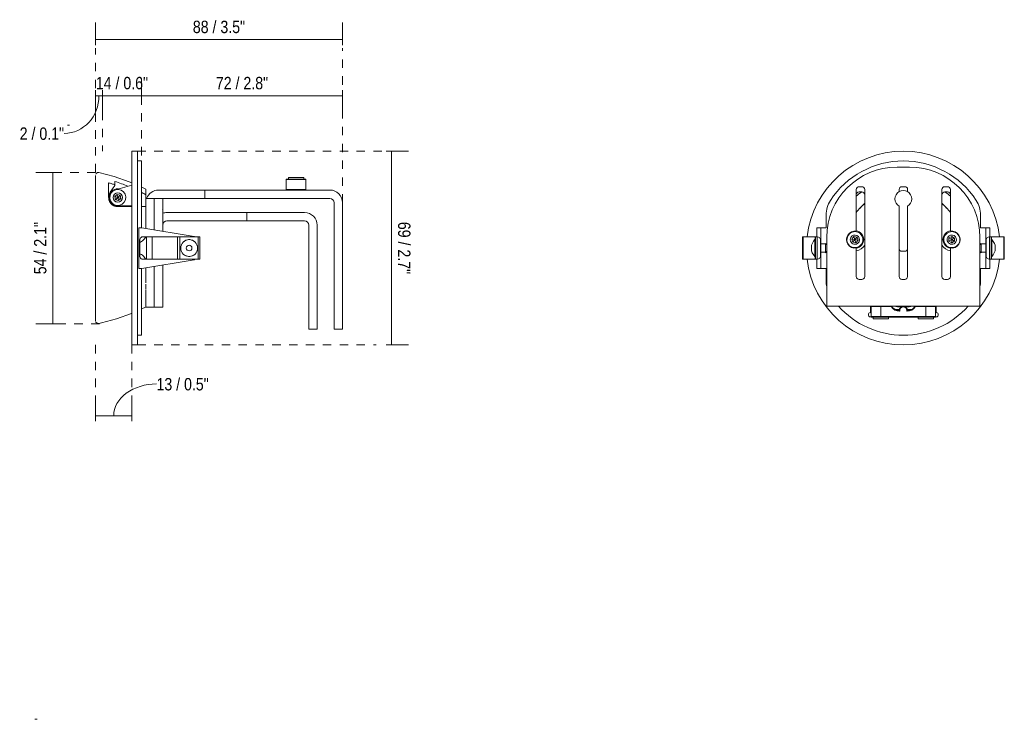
# Model space of a CAD drawing. Header units: millimetres. Extents: x -6615 to -5571, y -332 to 6616.
# Tile 3 of 4: x -5921 to -5571, y 132 to 381. Entities that reach past the tile are written whole.
import ezdxf

# ---------------------------------------------------------------- set-up
doc = ezdxf.new("R2010")
doc.units = ezdxf.units.MM
doc.linetypes.add('Dash', pattern=[6, 3, -3])
doc.layers.add('A-ANNO-DIMS', color=7, linetype='Dash', lineweight=9, true_color=0xd2d2d2)
doc.layers.add('A-ANNO-DIMS-2', color=7, linetype='Continuous', lineweight=9)
doc.layers.add('E-LITE-EQPM', color=7, linetype='Continuous', lineweight=20)
doc.styles.add('Arial Narrow', font='ARIALN.TTF', dxfattribs={"height": 4.4})
doc.dimstyles.new('FARO_-_2_2mm_Arial_Narrow_mm_Inch_Left', dxfattribs={"dimscale": 304.8, "dimtxt": 4.503096, "dimasz": 0, "dimexe": 0.019685, "dimexo": 0.0625, "dimgap": 0.003281, "dimtad": 1, "dimdec": 0, "dimzin": 0, "dimdsep": 46, "dimtxsty": 'Arial Narrow', "dimblk1": 'NONE', "dimblk2": 'NONE', "dimsah": 1, "dimcen": 0.09, "dimadec": 0, "dimazin": 0, "dimtfac": 1, "dimtdec": 4, "dimtix": 1, "dimtmove": 0, "dimatfit": 3, "dimfxl": 0.006562, "dimfxlon": 1, "dimtvp": 1, "dimtolj": 1, "dimtzin": 0, "dimarcsym": 2})
doc.dimstyles.new('FARO_-_2_2mm_Arial_Narrow_mm_Inch_Right', dxfattribs={"dimscale": 304.8, "dimtxt": 4.503096, "dimasz": 0, "dimexe": 0.019685, "dimexo": 0.0625, "dimgap": 0.003281, "dimtad": 1, "dimdec": 0, "dimzin": 0, "dimdsep": 46, "dimtxsty": 'Arial Narrow', "dimblk1": 'NONE', "dimblk2": 'NONE', "dimsah": 1, "dimcen": 0.09, "dimadec": 0, "dimazin": 0, "dimtfac": 1, "dimtdec": 4, "dimtix": 1, "dimtmove": 0, "dimatfit": 3, "dimfxl": 0.006562, "dimfxlon": 1, "dimtvp": 1, "dimtolj": 1, "dimtzin": 0, "dimarcsym": 2})
doc.dimstyles.new('FARO_-_2_2mm_Arial_Narrow_mm_Inch_Right_1', dxfattribs={"dimscale": 304.8, "dimtxt": 4.503096, "dimasz": 0, "dimexe": 0.019685, "dimexo": 0.0625, "dimgap": 0.003281, "dimtad": 1, "dimdec": 0, "dimzin": 0, "dimdsep": 46, "dimtxsty": 'Arial Narrow', "dimblk1": 'NONE', "dimblk2": 'NONE', "dimsah": 1, "dimcen": 0.09, "dimadec": 0, "dimazin": 0, "dimtfac": 1, "dimtdec": 4, "dimtix": 1, "dimtmove": 1, "dimatfit": 3, "dimfxl": 0.006562, "dimfxlon": 1, "dimtvp": 1, "dimtolj": 1, "dimtzin": 0, "dimarcsym": 2})

# ---------------------------------------------------------------- blocks, each defined once
blk = doc.blocks.new('03 TEIDE module Recessed GLB - TEIDE Module Recessed-689331-Lateral_PDF')
at = {"lineweight": 9}
for p, q in [((-3203.46, 324.35), (-3203.46, 320.85)), ((-3196.46, 324.35), (-3203.46, 324.35)), ((-3203.46, 324.35), (-3203.46, 320.85)), ((-3203.38, 324.49), (-3203.37, 324.52)), ((-3203.01, 324.55), (-3202.32, 324.55)), ((-3202.73, 325.14), (-3202.73, 324.55)), ((-3202.73, 325.14), (-3197.32, 325.14)), ((-3202.73, 325.14), (-3202.73, 325.14)), ((-3202.22, 324.55), (-3201.22, 324.55)), ((-3199.96, 324.55), (-3199.67, 324.55)), ((-3198.82, 324.55), (-3197.63, 324.55)), ((-3197.6, 324.55), (-3196.91, 324.55)), ((-3197.2, 325.14), (-3197.32, 325.14)), ((-3197.19, 324.55), (-3197.19, 325.14)), ((-3197.19, 325.14), (-3197.19, 325.14)), ((-3196.52, 324.48), (-3196.49, 324.46)), ((-3196.46, 320.85), (-3196.46, 324.35)), ((-3196.46, 324.35), (-3196.46, 320.85)), ((-3263.74, 319.12), (-3264.57, 318.32)), ((-3263.74, 319.12), (-3263.46, 318)), ((-3262.63, 318.8), (-3263.74, 319.12)), ((-3203.43, 320.85), (-3203.46, 320.95)), ((-3203.46, 320.85), (-3196.46, 320.85)), ((-3203.4, 320.73), (-3203.43, 320.74)), ((-3203.4, 320.73), (-3203.43, 320.74)), ((-3196.54, 320.71), (-3196.55, 320.68)), ((-3196.46, 320.95), (-3196.51, 320.85)), ((-3264.57, 318.32), (-3263.46, 318)), ((-3264.57, 318.32), (-3264.29, 317.2)), ((-3264.29, 317.2), (-3263.46, 318)), ((-3264.29, 317.2), (-3263.18, 316.88)), ((-3262.63, 318.8), (-3263.46, 318)), ((-3262.35, 317.68), (-3263.46, 318)), ((-3263.46, 318), (-3263.18, 316.88)), ((-3263.18, 316.88), (-3262.35, 317.68)), ((-3262.35, 317.68), (-3262.63, 318.8)), ((-3247.46, 313.88), (-3247.52, 313.95)), ((-3255.66, 302), (-3255.66, 298)), ((-3254.49, 304), (-3254.67, 303.98)), ((-3253.52, 304), (-3253.23, 304)), ((-3253.23, 304), (-3253.23, 296)), ((-3253.23, 304), (-3251.24, 304)), ((-3251.24, 304), (-3251.24, 296)), ((-3251.24, 304), (-3242.2, 304)), ((-3242.2, 304), (-3242.2, 296)), ((-3242.2, 304), (-3241.34, 304)), ((-3241.34, 304), (-3241.34, 296)), ((-3241.34, 304), (-3234.86, 304)), ((-3234.86, 304), (-3234.86, 296)), ((-3234.86, 304), (-3234.26, 304)), ((-3234.26, 296), (-3234.26, 304)), ((-3234.26, 304), (-3234.26, 296)), ((-3253.23, 296), (-3253.52, 296)), ((-3251.24, 296), (-3253.23, 296)), ((-3242.2, 296), (-3251.24, 296)), ((-3241.34, 296), (-3242.2, 296)), ((-3234.86, 296), (-3241.34, 296)), ((-3234.26, 296), (-3234.86, 296))]:
    blk.add_line(p, q, dxfattribs=at)
at = {"lineweight": 9, "flags": 128}
for points in [[(-3196.66, 324.55), (-3196.87, 324.55), (-3197.49, 324.55), (-3198.43, 324.55), (-3199.56, 324.55), (-3200.75, 324.55), (-3201.83, 324.55), (-3202.67, 324.55), (-3203.16, 324.55), (-3203.26, 324.55)], [(-3261.42, 319.99), (-3262.21, 320.56), (-3263.17, 320.84), (-3264.16, 320.76), (-3265.06, 320.36), (-3265.77, 319.67), (-3266.2, 318.78), (-3266.3, 317.79), (-3266.06, 316.83), (-3265.5, 316.01)], [(-3265.5, 316.01), (-3264.71, 315.44), (-3263.75, 315.16), (-3262.76, 315.24), (-3261.86, 315.64), (-3261.15, 316.33), (-3260.72, 317.22), (-3260.62, 318.21), (-3260.86, 319.17), (-3261.42, 319.99)], [(-3255.66, 302), (-3255.61, 302.5), (-3255.56, 303)], [(-3255.56, 303), (-3255.5, 303.31), (-3255.36, 303.59), (-3255.16, 303.81), (-3254.92, 303.95), (-3254.67, 304)], [(-3254.67, 304), (-3254.1, 304), (-3253.52, 304)], [(-3255.56, 297), (-3255.61, 297.5), (-3255.66, 298)], [(-3254.67, 296), (-3254.92, 296.05), (-3255.16, 296.19), (-3255.36, 296.41), (-3255.5, 296.69), (-3255.56, 297)], [(-3253.52, 296), (-3254.1, 296), (-3254.67, 296)]]:
    blk.add_lwpolyline(points, dxfattribs=at)
at = {"lineweight": 9}
for centre, radius, start, end in [((-3203.26, 324.35), 0.2, 90, 180), ((-3196.66, 324.35), 0.2, 0, 90), ((-3263.46, 318), 3.1, 90, 270), ((-3263.46, 318), 1.65, 44.1671, 224.1671), ((-3263.46, 318), 1.65, 224.1684, 44.1671), ((-3263.46, 318), 3.1, 86.0864, 90), ((-3203.26, 320.85), 0.2, 180, 270), ((-3196.66, 320.85), 0.2, 270, 0), ((-3263.46, 318), 3.1, 270, 279.535), ((-3238.06, 300), 3, 0, 180), ((-3238.06, 300), 3, 128.9666, 139.4578), ((-3238.06, 300), 3, 107.0991, 115.9531), ((-3238.06, 300), 3, 85.5059, 94.4885), ((-3238.06, 300), 3, 64.0407, 72.8962), ((-3238.06, 300), 3, 40.5289, 51.0312), ((-3238.06, 300), 3, 180, 360), ((-3238.06, 300), 3, 157.5, 159.8893), ((-3238.06, 300), 3, 200.0969, 202.5), ((-3238.06, 300), 3, 220.5289, 231.0312), ((-3238.06, 300), 1, 360, 180), ((-3238.06, 300), 1, 180, 360), ((-3238.06, 300), 3, 308.9666, 319.4578), ((-3238.06, 300), 3, 20.0969, 22.5), ((-3238.06, 300), 3, 337.5, 339.8893), ((-3238.06, 300), 3, 244.0407, 252.8962), ((-3238.06, 300), 3, 265.5059, 274.4885), ((-3238.06, 300), 3, 287.0991, 295.9531)]:
    blk.add_arc(centre, radius, start, end, dxfattribs=at)
for points in [[(-3255.66, 302), (-3255.21, 302.17), (-3254.35, 302.68), (-3253.73, 303.53), (-3253.52, 304)], [(-3253.52, 296), (-3253.73, 296.47), (-3254.35, 297.32), (-3255.21, 297.83), (-3255.66, 298)]]:
    blk.add_open_spline(points, degree=3, dxfattribs=at)
at = {"layer": 'E-LITE-EQPM'}
for p, q in [((-3256.46, 334.49), (-3258.46, 334.49)), ((-3258.46, 265.51), (-3258.46, 334.49)), ((-3256.46, 334.49), (-3256.46, 265.51)), ((-3254.96, 331.01), (-3256.46, 331.01)), ((-3254.96, 331.01), (-3254.96, 316.99)), ((-3266.71, 318), (-3266.71, 323.23)), ((-3264.46, 322.51), (-3264.46, 323.72)), ((-3266.12, 319.86), (-3264.46, 322.24)), ((-3264.46, 322.24), (-3264.46, 322.51)), ((-3263.75, 320.8), (-3263.46, 321)), ((-3263.46, 321), (-3258.46, 322.43)), ((-3253.46, 321), (-3253.46, 318.97)), ((-3248.94, 320.65), (-3232.46, 320.65)), ((-3232.46, 320.65), (-3214.89, 320.65)), ((-3232.46, 320.65), (-3232.46, 317.65)), ((-3214.89, 320.65), (-3211.53, 320.65)), ((-3211.53, 320.65), (-3187.95, 320.65)), ((-3254.96, 316.99), (-3254.96, 311.78)), ((-3253.46, 318.97), (-3253.46, 317.65)), ((-3250.46, 317.65), (-3253.46, 317.65)), ((-3253.46, 312.65), (-3253.46, 317.65)), ((-3250.46, 317.65), (-3250.46, 312.65)), ((-3247.46, 317.65), (-3250.46, 317.65)), ((-3250.46, 312.65), (-3250.46, 317.65)), ((-3232.46, 317.65), (-3247.46, 317.65)), ((-3247.46, 317.65), (-3247.46, 312.65)), ((-3214.89, 317.65), (-3232.46, 317.65)), ((-3211.53, 317.65), (-3214.89, 317.65)), ((-3187.94, 317.65), (-3211.53, 317.65)), ((-3186.46, 315), (-3186.46, 316.17)), ((-3183.46, 316.16), (-3183.46, 315)), ((-3263.46, 315), (-3263.75, 315.19)), ((-3258.46, 315), (-3263.46, 315)), ((-3253.46, 307.01), (-3253.46, 312.65)), ((-3250.46, 312.65), (-3250.46, 306.51)), ((-3250.46, 306.51), (-3250.46, 312.65)), ((-3247.46, 312.65), (-3247.46, 306.01)), ((-3245.94, 312.65), (-3226.74, 312.65)), ((-3226.74, 312.65), (-3224.64, 312.65)), ((-3224.64, 312.65), (-3218.07, 312.65)), ((-3218.07, 312.65), (-3217.46, 312.65)), ((-3217.46, 312.65), (-3217.46, 309.65)), ((-3217.46, 312.65), (-3214.55, 312.65)), ((-3214.55, 312.65), (-3196.95, 312.65)), ((-3186.46, 301.15), (-3186.46, 315)), ((-3183.46, 315), (-3183.46, 301.15)), ((-3254.96, 311.78), (-3254.96, 307.25)), ((-3226.74, 309.65), (-3245.94, 309.65)), ((-3224.64, 309.65), (-3226.74, 309.65)), ((-3218.07, 309.65), (-3224.64, 309.65)), ((-3217.46, 309.65), (-3218.07, 309.65)), ((-3214.55, 309.65), (-3217.46, 309.65)), ((-3196.94, 309.65), (-3214.55, 309.65)), ((-3254.91, 307.25), (-3255.96, 307.25)), ((-3255.96, 307.25), (-3255.96, 292.75)), ((-3254.96, 307.25), (-3254.91, 307.24)), ((-3254.91, 307.24), (-3254.96, 307.25)), ((-3236.31, 304.14), (-3254.91, 307.24)), ((-3195.46, 301.15), (-3195.46, 308.17)), ((-3192.46, 308.16), (-3192.46, 301.15)), ((-3195.46, 296.15), (-3195.46, 301.15)), ((-3192.46, 301.15), (-3192.46, 296.15)), ((-3186.46, 296.15), (-3186.46, 301.15)), ((-3183.46, 301.15), (-3183.46, 296.15)), ((-3254.91, 292.76), (-3236.31, 295.86)), ((-3195.46, 271.15), (-3195.46, 296.15)), ((-3192.46, 296.15), (-3192.46, 271.15)), ((-3186.46, 271.15), (-3186.46, 296.15)), ((-3183.46, 296.15), (-3183.46, 271.15)), ((-3255.96, 292.75), (-3254.91, 292.75)), ((-3254.91, 292.76), (-3254.96, 292.75)), ((-3254.96, 292.75), (-3254.96, 288.22)), ((-3253.46, 291.96), (-3253.46, 292.99)), ((-3253.46, 292.98), (-3253.46, 291.95)), ((-3253.46, 287.63), (-3253.46, 291.92)), ((-3253.46, 291.91), (-3253.46, 289.69)), ((-3250.46, 293.49), (-3250.46, 279)), ((-3250.46, 279), (-3250.46, 293.49)), ((-3247.46, 293.99), (-3247.46, 279)), ((-3254.96, 288.22), (-3254.96, 283.01)), ((-3253.46, 289.47), (-3253.46, 287.62)), ((-3253.46, 287.17), (-3253.46, 285.38)), ((-3253.46, 284.92), (-3253.46, 285.15)), ((-3253.46, 285.08), (-3253.46, 283.61)), ((-3254.96, 283.01), (-3254.96, 268.99)), ((-3253.46, 282.99), (-3253.46, 283.66)), ((-3253.46, 282.94), (-3253.46, 282.09)), ((-3253.46, 281.58), (-3253.46, 282.14)), ((-3253.46, 281.54), (-3253.46, 280.85)), ((-3253.46, 280.47), (-3253.46, 280.89)), ((-3253.46, 279), (-3254.96, 278.33)), ((-3253.46, 280.44), (-3253.46, 279.98)), ((-3253.46, 279.66), (-3253.46, 280)), ((-3253.46, 279.64), (-3253.46, 279.28)), ((-3253.46, 279.12), (-3253.46, 279.31)), ((-3253.46, 279.14), (-3253.46, 279)), ((-3253.46, 279), (-3250.46, 279)), ((-3250.46, 279), (-3247.46, 279)), ((-3195.46, 271.15), (-3192.46, 271.15)), ((-3186.46, 271.15), (-3183.46, 271.15)), ((-3256.46, 268.99), (-3254.96, 268.99)), ((-3258.46, 265.51), (-3256.46, 265.51))]:
    blk.add_line(p, q, dxfattribs=at)
at = {"layer": 'E-LITE-EQPM', "flags": 128}
for points in [[(-3271.26, 326.27), (-3271.18, 326.5), (-3270.64, 326.85), (-3270.17, 326.86)], [(-3270.17, 326.86), (-3264.73, 325.45), (-3259.41, 323.62), (-3258.46, 323.21)], [(-3271.39, 325.65), (-3271.39, 325.87), (-3271.39, 325.88)], [(-3271.39, 325.88), (-3271.39, 325.67), (-3271.39, 325.02), (-3271.39, 323.96), (-3271.39, 322.49), (-3271.39, 320.65), (-3271.39, 318.47), (-3271.39, 315.97), (-3271.39, 313.21), (-3271.39, 310.23), (-3271.39, 307.08), (-3271.39, 303.8), (-3271.39, 300.47), (-3271.39, 297.13), (-3271.39, 293.83), (-3271.39, 290.64), (-3271.39, 287.6), (-3271.39, 284.78), (-3271.39, 282.2), (-3271.39, 279.93), (-3271.39, 277.98), (-3271.39, 276.41), (-3271.39, 275.23), (-3271.39, 274.47), (-3271.39, 274.13), (-3271.39, 274.12)], [(-3254.96, 321.69), (-3254.24, 321.38), (-3253.46, 321)], [(-3270.17, 273.14), (-3270.81, 273.21), (-3271.28, 273.66), (-3271.34, 273.91)], [(-3258.46, 276.77), (-3258.6, 276.7), (-3263.89, 274.81), (-3269.32, 273.33), (-3270.17, 273.14)]]:
    blk.add_lwpolyline(points, dxfattribs=at)
at = {"layer": 'E-LITE-EQPM'}
for centre, radius, start, end in [((-3263.46, 318), 3.25, 145, 180), ((-3263.46, 318), 1.62, 69.1644, 72.1211), ((-3248.94, 316.13), 4.52, 90, 160.1772), ((-3187.95, 316.16), 4.49, 0, 90), ((-3263.46, 318), 3.25, 229.2804, 229.407), ((-3263.46, 318), 1.62, 249.1645, 252.1466), ((-3248.94, 316.13), 4.52, 179.2811, 180), ((-3187.94, 316.17), 1.48, 0, 90), ((-3245.94, 308.13), 4.52, 90, 109.8228), ((-3196.95, 308.16), 4.49, 0, 90), ((-3245.94, 308.13), 1.52, 90, 180), ((-3196.94, 308.17), 1.48, 0, 90), ((-3236.47, 303.14), 1.01, 58.492, 80.5377), ((-3236.47, 296.86), 1.01, 279.4623, 301.508)]:
    blk.add_arc(centre, radius, start, end, dxfattribs=at)
for points in [[(-3266.71, 323.23), (-3266.33, 323.12), (-3265.58, 322.88), (-3264.83, 322.63), (-3264.46, 322.51)], [(-3264.46, 323.72), (-3262.92, 323.21), (-3261.41, 322.66), (-3259.92, 322.05)], [(-3254.94, 319.75), (-3254.44, 319.5), (-3253.95, 319.24), (-3253.46, 318.97)], [(-3258.46, 314.77), (-3260.18, 314.77), (-3261.95, 314.77), (-3263.78, 314.77)], [(-3253.46, 314.77), (-3253.94, 314.77), (-3254.43, 314.77), (-3254.93, 314.77)]]:
    blk.add_open_spline(points, degree=3, dxfattribs=at)
for points, knots in [([(-3263.78, 314.77), (-3264.14, 314.8), (-3264.7, 314.95), (-3265.27, 315.29), (-3265.57, 315.52), (-3265.8, 315.73), (-3265.97, 315.93), (-3266.11, 316.12), (-3266.21, 316.27), (-3266.3, 316.41), (-3266.37, 316.56), (-3266.44, 316.7), (-3266.52, 316.9), (-3266.6, 317.15), (-3266.69, 317.53), (-3266.71, 317.82), (-3266.71, 318)], [-1, -1, -1, -1, -0.785714, -0.678571, -0.625, -0.571429, -0.5, -0.464286, -0.428571, -0.392857, -0.357143, -0.321429, -0.285714, -0.214286, -0.142857, 0, 0, 0, 0]), ([(-3265.58, 315.54), (-3265.52, 315.49), (-3265.35, 315.35), (-3265.03, 315.14), (-3264.49, 314.89), (-3264.06, 314.79), (-3263.78, 314.77)], [-0.3794735, -0.3794735, -0.3794735, -0.3794735, -0.3333333, -0.25, -0.1666667, 0, 0, 0, 0])]:
    blk.add_open_spline(points, degree=3, knots=knots, dxfattribs=at)
blk = doc.blocks.new('03 TEIDE module Recessed GLB - TEIDE Module Recessed-689356-Alzado_PDF Copy 1')
at = {"lineweight": 9}
for p, q in [((-6615.45, 304), (-6615.45, 296)), ((-6615.22, 304), (-6615.45, 304)), ((-6615.22, 296), (-6615.22, 304)), ((-6610.94, 304), (-6615.22, 304)), ((-6610.75, 303), (-6611.05, 303)), ((-6611.05, 302.95), (-6611.05, 302.95)), ((-6611.05, 302.95), (-6611.05, 300)), ((-6610.94, 302.97), (-6610.94, 304)), ((-6610.75, 304), (-6610.94, 304)), ((-6610.75, 304), (-6610.75, 296)), ((-6610.75, 296), (-6610.75, 304)), ((-6610.15, 304), (-6610.75, 304)), ((-6610.15, 296), (-6610.15, 304)), ((-6609.05, 297), (-6609.05, 303)), ((-6607.25, 301.5), (-6608.85, 301.5)), ((-6607.25, 301.65), (-6606.75, 301.21)), ((-6607.25, 300), (-6607.25, 301.65)), ((-6597.88, 303.22), (-6597.12, 304.09)), ((-6597.88, 303.22), (-6596.75, 303)), ((-6597.5, 302.13), (-6597.88, 303.22)), ((-6597.5, 302.13), (-6596.75, 303)), ((-6596.37, 301.91), (-6597.5, 302.13)), ((-6597.12, 304.09), (-6596.75, 303)), ((-6597.12, 304.09), (-6595.99, 303.87)), ((-6596.75, 303), (-6595.99, 303.87)), ((-6595.61, 302.78), (-6596.75, 303)), ((-6596.37, 301.91), (-6596.75, 303)), ((-6595.61, 302.78), (-6596.37, 301.91)), ((-6595.99, 303.87), (-6595.61, 302.78)), ((-6563.25, 302.43), (-6563.24, 303.59)), ((-6563.25, 302.43), (-6562.25, 303)), ((-6562.26, 301.85), (-6563.25, 302.43)), ((-6563.24, 303.59), (-6562.24, 304.15)), ((-6563.24, 303.59), (-6562.25, 303)), ((-6562.25, 303), (-6562.26, 301.85)), ((-6561.25, 302.41), (-6562.26, 301.85)), ((-6562.24, 304.15), (-6562.25, 303)), ((-6561.24, 303.57), (-6562.25, 303)), ((-6561.25, 302.41), (-6562.25, 303)), ((-6562.24, 304.15), (-6561.24, 303.57)), ((-6561.24, 303.57), (-6561.25, 302.41)), ((-6551.75, 301.65), (-6551.75, 300)), ((-6550.15, 301.5), (-6551.75, 301.5)), ((-6549.95, 303), (-6549.95, 297)), ((-6548.25, 304), (-6548.85, 304)), ((-6548.85, 304), (-6548.85, 296)), ((-6548.25, 296), (-6548.25, 304)), ((-6548.05, 304), (-6548.25, 304)), ((-6548.25, 304), (-6548.25, 296)), ((-6547.95, 303), (-6548.25, 303)), ((-6543.77, 304), (-6548.05, 304)), ((-6548.05, 304), (-6548.05, 302.97)), ((-6547.95, 302.95), (-6547.95, 300)), ((-6543.55, 304), (-6543.77, 304)), ((-6543.77, 304), (-6543.77, 296)), ((-6543.55, 296), (-6543.55, 304)), ((-6612.25, 300.95), (-6612.25, 301)), ((-6612.25, 300.81), (-6612.25, 300.95)), ((-6612.25, 300), (-6612.25, 300.81)), ((-6612.25, 299.69), (-6612.25, 300)), ((-6612.25, 299.41), (-6612.25, 299.69)), ((-6612.25, 299.19), (-6612.25, 299.41)), ((-6612.25, 299.05), (-6612.25, 299.19)), ((-6612.25, 299), (-6612.25, 299.05)), ((-6611.05, 297.05), (-6611.05, 300)), ((-6608.85, 298.5), (-6607.25, 298.5)), ((-6607.25, 298.35), (-6607.25, 300)), ((-6551.75, 298.35), (-6552.25, 298.79)), ((-6551.75, 300), (-6551.75, 298.35)), ((-6551.75, 298.5), (-6550.15, 298.5)), ((-6547.95, 297.05), (-6547.95, 300)), ((-6546.75, 301), (-6546.75, 300.95)), ((-6546.75, 300.95), (-6546.75, 300.81)), ((-6546.75, 300.81), (-6546.75, 300.31)), ((-6546.75, 300.31), (-6546.75, 300)), ((-6546.75, 300), (-6546.75, 299.41)), ((-6546.75, 299.41), (-6546.75, 299.19)), ((-6546.75, 299.19), (-6546.75, 299.05)), ((-6546.75, 299.05), (-6546.75, 299)), ((-6615.45, 296), (-6615.22, 296)), ((-6615.22, 296), (-6610.94, 296)), ((-6611.05, 297), (-6610.75, 297)), ((-6610.94, 296), (-6610.94, 297.03)), ((-6610.94, 296), (-6610.75, 296)), ((-6610.75, 296), (-6610.15, 296)), ((-6548.85, 296), (-6548.25, 296)), ((-6548.25, 297), (-6547.95, 297)), ((-6548.25, 296), (-6548.05, 296)), ((-6548.05, 297.03), (-6548.05, 296)), ((-6548.05, 296), (-6543.77, 296)), ((-6547.95, 297.05), (-6547.95, 297.05)), ((-6543.77, 296), (-6543.55, 296)), ((-6591, 279.15), (-6591, 275.65)), ((-6591, 279.15), (-6587.5, 279.15)), ((-6587.5, 279.35), (-6587.5, 279.15)), ((-6587.5, 279.15), (-6583.86, 279.15)), ((-6587.5, 275.65), (-6587.5, 279.15)), ((-6583.69, 279.26), (-6583.86, 279.35)), ((-6583.86, 279.35), (-6583.86, 279.15)), ((-6583.86, 279.15), (-6583.69, 279.26)), ((-6582.32, 278.11), (-6580.95, 278.1)), ((-6578.04, 278.1), (-6576.71, 278.1)), ((-6575.13, 279.15), (-6575.3, 279.26)), ((-6575.13, 279.15), (-6575.13, 279.35)), ((-6575.13, 279.15), (-6571.5, 279.15)), ((-6571.5, 279.15), (-6571.5, 279.35)), ((-6571.5, 279.15), (-6568, 279.15)), ((-6571.5, 275.65), (-6571.5, 279.15)), ((-6568, 275.65), (-6568, 279.15)), ((-6587.5, 275.65), (-6591, 275.65)), ((-6590.54, 275.45), (-6590.03, 275.45)), ((-6590.27, 275.45), (-6590.27, 274.86)), ((-6590.27, 274.86), (-6588.34, 274.86)), ((-6589.99, 275.45), (-6589.59, 275.45)), ((-6589.33, 275.45), (-6588.76, 275.45)), ((-6584.73, 274.86), (-6588.34, 274.86)), ((-6588.26, 275.45), (-6587.5, 275.45)), ((-6571.5, 275.65), (-6587.5, 275.65)), ((-6587.5, 275.45), (-6587.5, 275.65)), ((-6587.5, 275.45), (-6571.5, 275.45)), ((-6587.5, 275.45), (-6571.5, 275.45)), ((-6584.73, 274.86), (-6584.73, 275.45)), ((-6574.27, 275.45), (-6574.27, 274.86)), ((-6574.27, 274.86), (-6569.43, 274.86)), ((-6568, 275.65), (-6571.5, 275.65)), ((-6571.5, 275.45), (-6571.5, 275.65)), ((-6571.5, 275.45), (-6571.18, 275.45)), ((-6570.23, 275.45), (-6569, 275.45)), ((-6568.73, 274.86), (-6569.43, 274.86)), ((-6568.96, 275.45), (-6568.45, 275.45)), ((-6568.73, 274.86), (-6568.73, 275.45))]:
    blk.add_line(p, q, dxfattribs=at)
at = {"lineweight": 9, "flags": 128}
for points in [[(-6595.82, 300.3), (-6596.79, 300.15), (-6597.77, 300.34), (-6598.62, 300.85), (-6599.24, 301.62), (-6599.56, 302.56), (-6599.54, 303.55), (-6599.19, 304.47), (-6598.53, 305.22), (-6597.67, 305.7)], [(-6597.67, 305.7), (-6596.7, 305.85), (-6595.72, 305.66), (-6594.87, 305.15), (-6594.25, 304.38), (-6593.93, 303.44), (-6593.95, 302.45), (-6594.3, 301.53), (-6594.96, 300.78), (-6595.82, 300.3)], [(-6564.7, 304.45), (-6564.07, 305.19), (-6563.2, 305.69), (-6562.22, 305.85), (-6561.25, 305.67), (-6560.39, 305.17), (-6559.76, 304.4), (-6559.43, 303.47), (-6559.44, 302.47), (-6559.79, 301.55)], [(-6612.25, 301), (-6611.5, 302.43), (-6611.05, 303)], [(-6609.05, 303), (-6609.36, 303.71), (-6610.1, 304)], [(-6559.79, 301.55), (-6560.43, 300.81), (-6561.3, 300.31), (-6562.27, 300.15), (-6563.25, 300.33), (-6564.1, 300.83), (-6564.73, 301.6), (-6565.06, 302.53), (-6565.05, 303.53), (-6564.7, 304.45)], [(-6552.25, 301.19), (-6551.94, 301.53), (-6551.75, 301.65)], [(-6548.9, 304), (-6549.63, 303.71), (-6549.95, 303)], [(-6547.95, 303), (-6547.04, 301.67), (-6546.75, 301)], [(-6611.05, 297), (-6611.96, 298.33), (-6612.25, 299)], [(-6606.71, 298.85), (-6607.05, 298.47), (-6607.25, 298.35)], [(-6546.75, 299), (-6547.49, 297.57), (-6547.95, 297)], [(-6610.1, 296), (-6609.36, 296.29), (-6609.05, 297)], [(-6549.95, 297), (-6549.63, 296.29), (-6548.9, 296)], [(-6591, 279.15), (-6590.9, 279.32), (-6590.8, 279.35)], [(-6581, 277.75), (-6582.16, 277.98), (-6583.16, 278.62), (-6583.69, 279.26)], [(-6578, 277.75), (-6578.21, 278.52), (-6578.78, 279.07), (-6579.56, 279.25), (-6580.32, 279), (-6580.84, 278.41), (-6581, 277.75)], [(-6575.3, 279.26), (-6576.11, 278.39), (-6577.18, 277.87), (-6578, 277.75)], [(-6575.13, 279.35), (-6575.3, 279.26), (-6575.3, 279.26)], [(-6568.2, 279.35), (-6568.03, 279.26), (-6568, 279.15)], [(-6590.8, 275.45), (-6590.96, 275.54), (-6591, 275.65)], [(-6590.24, 275.45), (-6590.42, 275.45), (-6590.77, 275.45), (-6590.8, 275.45)], [(-6590.8, 275.45), (-6590.58, 275.45), (-6589.97, 275.45), (-6589.03, 275.45), (-6587.89, 275.45), (-6587.5, 275.45)], [(-6571.5, 275.45), (-6570.33, 275.45), (-6569.31, 275.45), (-6568.57, 275.45), (-6568.22, 275.45), (-6568.2, 275.45)], [(-6568.2, 275.45), (-6568.41, 275.45), (-6568.73, 275.45)], [(-6568, 275.65), (-6568.09, 275.48), (-6568.2, 275.45)]]:
    blk.add_lwpolyline(points, dxfattribs=at)
at = {"lineweight": 9}
for centre, radius, start, end in [((-6596.75, 303), 1.65, 108.9388, 288.9388), ((-6596.75, 303), 1.65, 288.9388, 108.9379), ((-6562.25, 303), 1.65, 149.4748, 329.4748), ((-6562.25, 303), 1.65, 329.4748, 149.4748), ((-6583.86, 279.15), 0.2, 37.7175, 90), ((-6580.93, 281.02), 3.47, 212.6415, 272.4816), ((-6580.93, 281.02), 3.27, 226.6985, 240.7555), ((-6580.93, 281.02), 3.27, 240.9724, 256.2126), ((-6579.5, 277.75), 1.5, 150, 180), ((-6579.5, 277.75), 1.5, 166.5066, 180), ((-6579.5, 277.75), 1.3, 351.267, 188.733), ((-6579.5, 277.75), 1.5, 120, 127.059), ((-6578.06, 281.02), 3.47, 267.5184, 327.3585), ((-6579.5, 277.75), 1.5, 0, 30), ((-6579.5, 277.75), 1.5, 0, 13.4934), ((-6578.06, 281.02), 3.27, 275.614, 299.0276), ((-6578.06, 281.02), 3.27, 299.2445, 313.3015), ((-6575.13, 279.15), 0.2, 90, 142.2825)]:
    blk.add_arc(centre, radius, start, end, dxfattribs=at)
for points in [[(-6580.78, 277.55), (-6580.82, 277.6), (-6580.92, 277.68), (-6581, 277.73), (-6581, 277.75)], [(-6578.21, 277.55), (-6578.16, 277.58), (-6578.06, 277.67), (-6578.01, 277.75), (-6578, 277.75)]]:
    blk.add_open_spline(points, degree=3, dxfattribs=at)
at = {"layer": 'E-LITE-EQPM'}
for p, q in [((-6577.25, 328.85), (-6581.75, 328.85)), ((-6596.25, 305.96), (-6596.25, 320.85)), ((-6595.27, 320), (-6594.28, 320)), ((-6595.25, 321.85), (-6594.25, 321.85)), ((-6593.25, 320.85), (-6593.25, 289.85)), ((-6581, 320.1), (-6581, 320.9)), ((-6580.04, 321.85), (-6578.95, 321.85)), ((-6578, 320.9), (-6578, 320.1)), ((-6565.75, 289.85), (-6565.75, 320.85)), ((-6564.75, 321.85), (-6563.75, 321.85)), ((-6564.71, 320), (-6563.72, 320)), ((-6562.75, 320.85), (-6562.75, 305.96)), ((-6581, 289.85), (-6581, 314.9)), ((-6578, 314.9), (-6578, 289.85)), ((-6607, 311.78), (-6607, 307.25)), ((-6552, 307.25), (-6552, 311.78)), ((-6610.35, 307.25), (-6608.85, 307.25)), ((-6610.35, 304.14), (-6610.35, 307.24)), ((-6607, 307.25), (-6608.85, 307.25)), ((-6608.85, 307.25), (-6608.85, 304.14)), ((-6550.15, 307.25), (-6552, 307.25)), ((-6550.15, 304.14), (-6550.15, 307.25)), ((-6550.15, 307.25), (-6548.65, 307.25)), ((-6548.65, 307.24), (-6548.65, 304.14)), ((-6610.35, 304.01), (-6610.35, 304.14)), ((-6608.85, 304.14), (-6608.85, 303.14)), ((-6608.85, 303.14), (-6608.85, 296.86)), ((-6606.75, 303.85), (-6606.75, 298.85)), ((-6552.25, 298.85), (-6552.25, 303.85)), ((-6550.15, 303.14), (-6550.15, 304.14)), ((-6550.15, 296.86), (-6550.15, 303.14)), ((-6548.65, 304.14), (-6548.65, 304.01)), ((-6606.75, 298.85), (-6606.75, 285)), ((-6596.25, 289.85), (-6596.25, 300.04)), ((-6578.97, 298.85), (-6580.04, 298.85)), ((-6562.75, 300.04), (-6562.75, 289.85)), ((-6552.25, 285), (-6552.25, 298.85)), ((-6610.35, 295.86), (-6610.35, 295.99)), ((-6610.35, 292.76), (-6610.35, 295.86)), ((-6608.85, 296.86), (-6608.85, 296.62)), ((-6608.85, 296.62), (-6608.85, 295.86)), ((-6608.85, 295.86), (-6608.85, 292.75)), ((-6550.15, 296.62), (-6550.15, 296.86)), ((-6550.15, 295.86), (-6550.15, 296.62)), ((-6550.15, 292.75), (-6550.15, 295.86)), ((-6548.65, 295.99), (-6548.65, 295.86)), ((-6548.65, 295.86), (-6548.65, 292.76)), ((-6608.85, 292.75), (-6610.35, 292.76)), ((-6608.85, 292.75), (-6607, 292.75)), ((-6607, 292.75), (-6607, 288.22)), ((-6552, 288.22), (-6552, 292.75)), ((-6552, 292.75), (-6550.15, 292.75)), ((-6548.65, 292.76), (-6550.15, 292.75)), ((-6594.25, 288.85), (-6595.25, 288.85)), ((-6579, 288.85), (-6580, 288.85)), ((-6563.75, 288.85), (-6564.75, 288.85)), ((-6606.75, 285), (-6606.75, 283.84)), ((-6552.25, 283.84), (-6552.25, 285)), ((-6606.75, 283.84), (-6606.75, 279.35)), ((-6552.25, 279.35), (-6552.25, 283.84)), ((-6606.75, 279.35), (-6552.25, 279.35)), ((-6591.2, 277.01), (-6591.2, 279.35)), ((-6591, 277), (-6591.2, 277)), ((-6591, 277), (-6591.2, 277)), ((-6567.8, 277), (-6568, 277)), ((-6567.8, 277), (-6568, 277)), ((-6567.8, 279.35), (-6567.8, 277.01)), ((-6590.97, 275.5), (-6591.2, 275.5)), ((-6567.8, 275.5), (-6568.02, 275.5))]:
    blk.add_line(p, q, dxfattribs=at)
for centre, radius, start, end in [((-6579.5, 300), 34.49, 90, 173.3346), ((-6579.5, 300), 34.49, 6.6654, 90), ((-6579.5, 300), 31.01, 33.2117, 146.7883), ((-6581.75, 303.85), 25, 90, 180), ((-6577.25, 303.85), 25, 360, 90), ((-6579.5, 300), 24.92, 126.4287, 132.2572), ((-6595.25, 320.85), 1, 90, 180), ((-6595.27, 319.02), 0.978, 90, 180), ((-6594.28, 318.96), 1.04, 360, 90), ((-6594.25, 320.85), 1, 0, 90), ((-6579.5, 317.5), 3, 120, 240), ((-6579.5, 317.51), 3.01, 59.8617, 120.1383), ((-6580.04, 320.9), 0.951, 90, 180), ((-6578.95, 320.9), 0.951, 0, 90), ((-6579.5, 317.5), 3, 300, 60), ((-6564.75, 320.85), 1, 90, 180), ((-6564.71, 318.96), 1.04, 90, 180), ((-6579.5, 300), 24.92, 47.7428, 53.5713), ((-6563.75, 320.85), 1, 0, 90), ((-6563.72, 319.02), 0.978, 0, 90), ((-6597.49, 311.78), 9.5, 146.7883, 180), ((-6579.5, 300), 21, 131.0081, 142.9402), ((-6579.5, 300), 21, 130.7268, 142.8543), ((-6579.5, 300), 21, 37.1457, 49.2732), ((-6579.5, 300), 21, 37.0598, 48.9919), ((-6561.5, 311.78), 9.5, 360, 33.2117), ((-6596.75, 303), 3, 80.4059, 279.5941), ((-6596.74, 303.06), 3.13, 0, 80.8631), ((-6562.25, 303.06), 3.13, 99.1369, 180), ((-6562.25, 303), 3, 260.4059, 99.5941), ((-6596.74, 303.06), 3.13, 279.1369, 360), ((-6562.25, 303.06), 3.13, 180, 260.8631), ((-6596.74, 303), 4, 277.1691, 330.9705), ((-6580.04, 299.8), 0.955, 180, 270), ((-6578.97, 299.82), 0.972, 270, 0), ((-6562.25, 303), 4, 209.0295, 262.8309), ((-6579.5, 300), 34.49, 186.6654, 270), ((-6579.5, 300), 34.49, 270, 353.3346), ((-6597.49, 288.22), 9.5, 180, 192.6173), ((-6595.25, 289.85), 1, 180, 270), ((-6594.25, 289.85), 1, 270, 0), ((-6580, 289.85), 1, 180, 270), ((-6579, 289.85), 1, 270, 360), ((-6564.75, 289.85), 1, 180, 270), ((-6563.75, 289.85), 1, 270, 0), ((-6561.5, 288.22), 9.5, 347.3827, 360), ((-6579.5, 300), 31.01, 221.7783, 318.2217), ((-6591.2, 276.26), 0.757, 90, 270), ((-6579.5, 300), 21, 260.297, 260.6157), ((-6579.5, 300), 21, 260.7395, 268.0125), ((-6579.5, 300), 21, 271.9875, 279.2605), ((-6579.5, 300), 21, 279.3308, 279.703), ((-6567.8, 276.26), 0.757, 270, 90)]:
    blk.add_arc(centre, radius, start, end, dxfattribs=at)
blk = doc.blocks.new('DIMBLOCK6-Lateral_PDF')
at = {"layer": 'A-ANNO-DIMS-2', "color": 251, "true_color": 0x5b5b5b}
for p, q in [((-5907.42, 326.93), (-5915.42, 326.93)), ((-5909.42, 326.93), (-5909.42, 273.07)), ((-5909.42, 326.93), (-5907.42, 326.93)), ((-5907.42, 273.07), (-5915.42, 273.07)), ((-5909.42, 273.07), (-5907.42, 273.07))]:
    blk.add_line(p, q, dxfattribs=at)
at = {"layer": 'A-ANNO-DIMS-2', "color": 0, "insert": (-5916.1, 290.67), "char_height": 4.4, "width": 22.3868, "attachment_point": 1, "rotation": 90, "line_spacing_factor": 0.974696, "style": 'Arial Narrow'}
blk.add_mtext('54 / 2.1"', dxfattribs=at)
blk = doc.blocks.new('_None')
blk = doc.blocks.new('DIMBLOCK7-Lateral_PDF')
at = {"layer": 'A-ANNO-DIMS-2', "color": 251, "true_color": 0x5b5b5b}
for p, q in [((-5790.77, 334.49), (-5782.77, 334.49)), ((-5788.77, 334.49), (-5790.77, 334.49)), ((-5788.77, 334.49), (-5788.77, 265.51)), ((-5790.77, 265.51), (-5782.77, 265.51)), ((-5788.77, 265.51), (-5790.77, 265.51))]:
    blk.add_line(p, q, dxfattribs=at)
at = {"layer": 'A-ANNO-DIMS-2', "color": 0, "insert": (-5782.08, 309.33), "char_height": 4.4, "width": 22.3868, "attachment_point": 1, "rotation": 270, "line_spacing_factor": 0.974696, "style": 'Arial Narrow'}
blk.add_mtext('69 / 2.7"', dxfattribs=at)
blk = doc.blocks.new('DIMBLOCK8-Lateral_PDF')
at = {"layer": 'A-ANNO-DIMS-2', "color": 251, "true_color": 0x5b5b5b}
for p, q in [((-5877.77, 352.24), (-5877.77, 360.24)), ((-5891.77, 354.24), (-5891.77, 356.24)), ((-5891.77, 354.74), (-5891.77, 348.24)), ((-5877.77, 354.24), (-5891.77, 354.24)), ((-5877.77, 354.24), (-5877.77, 352.24))]:
    blk.add_line(p, q, dxfattribs=at)
at = {"layer": 'A-ANNO-DIMS-2', "color": 0, "insert": (-5894.1, 360.93), "char_height": 4.4, "width": 22.3868, "attachment_point": 1, "line_spacing_factor": 0.974696, "style": 'Arial Narrow'}
blk.add_mtext('14 / 0.6"', dxfattribs=at)
blk = doc.blocks.new('DIMBLOCK9-Lateral_PDF')
at = {"layer": 'A-ANNO-DIMS-2', "color": 251, "true_color": 0x5b5b5b}
for p, q in [((-5894.18, 354.24), (-5894.18, 356.24)), ((-5894.18, 354.74), (-5894.18, 348.24)), ((-5891.77, 354.24), (-5894.18, 354.24)), ((-5891.77, 354.24), (-5891.77, 356.24)), ((-5891.77, 354.74), (-5891.77, 348.24))]:
    blk.add_line(p, q, dxfattribs=at)
blk.add_ellipse((-5905.33, 354.24), major_axis=(0, 13.42), ratio=0.920707, start_param=3.141593, end_param=4.712389, dxfattribs=at)
at = {"layer": 'A-ANNO-DIMS-2', "color": 0, "insert": (-5921.2, 342.93), "char_height": 4.4, "width": 19.0417, "attachment_point": 1, "line_spacing_factor": 0.974696, "style": 'Arial Narrow'}
blk.add_mtext('2 / 0.1"', dxfattribs=at)
blk = doc.blocks.new('DIMBLOCK10-Lateral_PDF')
at = {"layer": 'A-ANNO-DIMS-2', "color": 251, "true_color": 0x5b5b5b}
for p, q in [((-5877.77, 352.24), (-5877.77, 360.24)), ((-5806.27, 354.24), (-5877.77, 354.24)), ((-5877.77, 354.24), (-5877.77, 352.24)), ((-5806.27, 354.24), (-5806.27, 356.24)), ((-5806.27, 354.74), (-5806.27, 348.24))]:
    blk.add_line(p, q, dxfattribs=at)
at = {"layer": 'A-ANNO-DIMS-2', "color": 0, "insert": (-5851.35, 360.93), "char_height": 4.4, "width": 22.3868, "attachment_point": 1, "line_spacing_factor": 0.974696, "style": 'Arial Narrow'}
blk.add_mtext('72 / 2.8"', dxfattribs=at)
blk = doc.blocks.new('DIMBLOCK11-Lateral_PDF')
at = {"layer": 'A-ANNO-DIMS-2', "color": 251, "true_color": 0x5b5b5b}
for p, q in [((-5894.18, 372.24), (-5894.18, 380.24)), ((-5806.27, 372.24), (-5806.27, 380.24)), ((-5806.27, 374.24), (-5894.18, 374.24)), ((-5894.18, 374.24), (-5894.18, 372.24)), ((-5806.27, 374.24), (-5806.27, 372.24))]:
    blk.add_line(p, q, dxfattribs=at)
at = {"layer": 'A-ANNO-DIMS-2', "color": 0, "insert": (-5859.55, 380.93), "char_height": 4.4, "width": 22.3868, "attachment_point": 1, "line_spacing_factor": 0.974696, "style": 'Arial Narrow'}
blk.add_mtext('88 / 3.5"', dxfattribs=at)
blk = doc.blocks.new('DIMBLOCK12-Lateral_PDF')
at = {"layer": 'A-ANNO-DIMS-2', "color": 251, "true_color": 0x5b5b5b}
for p, q in [((-5894.18, 239.83), (-5894.18, 246.33)), ((-5881.27, 239.83), (-5881.27, 246.33)), ((-5894.18, 240.33), (-5881.27, 240.33)), ((-5894.18, 240.33), (-5894.18, 238.33)), ((-5881.27, 240.33), (-5881.27, 238.33))]:
    blk.add_line(p, q, dxfattribs=at)
blk.add_ellipse((-5872.49, 240.33), major_axis=(15.23, 0), ratio=0.741811, start_param=1.570796, end_param=3.141593, dxfattribs=at)
at = {"layer": 'A-ANNO-DIMS-2', "color": 0, "insert": (-5872.49, 253.74), "char_height": 4.4, "width": 22.3868, "attachment_point": 1, "line_spacing_factor": 0.974696, "style": 'Arial Narrow'}
blk.add_mtext('13 / 0.5"', dxfattribs=at)

msp = doc.modelspace()

# ---------------------------------------------------------------- linework, layer by layer
at = {"layer": 'A-ANNO-DIMS'}
for p, q in [((-5894.18, 326.93), (-5894.18, 371.16)), ((-5806.27, 316.16), (-5806.27, 371.16)), ((-5891.77, 354.49), (-5891.77, 334.49)), ((-5877.77, 333), (-5877.77, 353)), ((-5879.27, 334.49), (-5789.27, 334.49)), ((-5894.18, 326.93), (-5908.63, 326.93)), ((-5892.77, 273.07), (-5907.77, 273.07)), ((-5894.18, 265.51), (-5894.18, 235.51)), ((-5881.27, 265.51), (-5881.27, 235.51)), ((-5879.27, 265.51), (-5794.27, 265.51))]:
    msp.add_line(p, q, dxfattribs=at)
at = {"layer": 'E-LITE-EQPM'}
for p, q in [((-5904.23, 343.75), (-5903.43, 343.75)), ((-5915.77, 132.25), (-5914.97, 132.25))]:
    msp.add_line(p, q, dxfattribs=at)

# ---------------------------------------------------------------- block references
for name, p in [('03 TEIDE module Recessed GLB - TEIDE Module Recessed-689331-Lateral_PDF', (-2622.81, 0)), ('03 TEIDE module Recessed GLB - TEIDE Module Recessed-689356-Alzado_PDF Copy 1', (972.92, 0))]:
    msp.add_blockref(name, p, dxfattribs=at)

# ---------------------------------------------------------------- dimensions: what is measured, and where the dimension line sits
at = {"layer": 'A-ANNO-DIMS', "color": 251, "linetype": 'Continuous', "true_color": 0x5b5b5b}
for base, p1, p2, override, picture, middle in [((-5894.18, 374.24), (-5806.27, 372.24), (-5894.18, 372.24), {"dimpost": '<>', "dimfxl": 87.90625}, 'DIMBLOCK11-Lateral_PDF', (-5850.22, 378.09)), ((-5891.77, 354.24), (-5877.77, 352.24), (-5891.77, 356.24), {"dimpost": '<>', "dimfxl": 14.56022}, 'DIMBLOCK8-Lateral_PDF', (-5884.77, 358.09)), ((-5877.77101416, 354.24232906), (-5806.27101416, 356.24232906), (-5877.77101416, 352.24232906), {"dimpost": '<>', "dimfxl": 71.611801}, 'DIMBLOCK10-Lateral_PDF', (-5842.02101416, 358.09062375))]:
    dim = msp.add_linear_dim(base=base, p1=p1, p2=p2, dimstyle='FARO_-_2_2mm_Arial_Narrow_mm_Inch_Right', override=override, dxfattribs=at)
    dim.commit()
    dim.dimension.update_dxf_attribs({"geometry": picture, "text_midpoint": middle})
for base, p1, p2, override, picture, middle in [((-5894.18, 354.24), (-5891.77, 356.24), (-5894.18, 356.24), {"dimpost": '<>', "dimfxl": 2.40625}, 'DIMBLOCK9-Lateral_PDF', (-5911.68, 340)), ((-5881.27, 240.33), (-5894.18, 238.33), (-5881.27, 238.33), {"dimpost": '<>', "dimfxl": 12.90625}, 'DIMBLOCK12-Lateral_PDF', (-5861.3, 250.81))]:
    dim = msp.add_linear_dim(base=base, p1=p1, p2=p2, dimstyle='FARO_-_2_2mm_Arial_Narrow_mm_Inch_Right_1', override=override, dxfattribs=at)
    dim.commit()
    dim.dimension.update_dxf_attribs({"geometry": picture, "text_midpoint": middle, "dimtype": 160})
for base, p1, p2, dimstyle, override, picture, middle in [((-5788.77, 265.51), (-5790.77, 334.49), (-5790.77, 265.51), 'FARO_-_2_2mm_Arial_Narrow_mm_Inch_Right', {"dimtad": 4, "dimpost": '<>', "dimfxl": 68.986992}, 'DIMBLOCK7-Lateral_PDF', (-5784.92, 300)), ((-5909.42, 273.07), (-5907.42, 326.93), (-5907.42, 273.07), 'FARO_-_2_2mm_Arial_Narrow_mm_Inch_Left', {"dimpost": '<>', "dimfxl": 53.86123}, 'DIMBLOCK6-Lateral_PDF', (-5913.26, 300))]:
    dim = msp.add_linear_dim(base=base, p1=p1, p2=p2, angle=90, dimstyle=dimstyle, override=override, dxfattribs=at)
    dim.commit()
    dim.dimension.update_dxf_attribs({"geometry": picture, "text_midpoint": middle})

doc.saveas('drawing.dxf')
